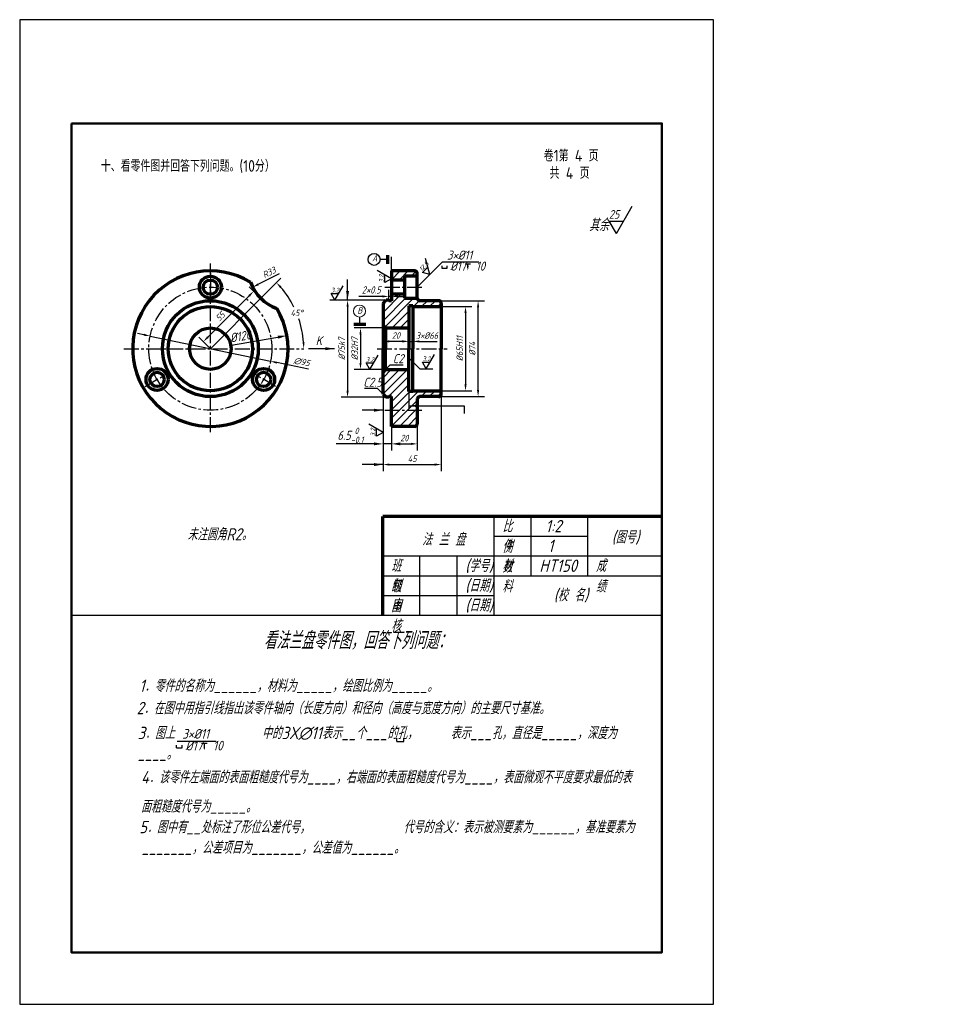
# Model space of a CAD drawing. Header units: millimetres. Extents: x 32 to 392, y -73 to 307.
import ezdxf

# ---------------------------------------------------------------- set-up
doc = ezdxf.new("R2010")
doc.units = ezdxf.units.MM
doc.header["$LTSCALE"] = 0.6
doc.linetypes.add('CENTER2', pattern=[28.575, 19.05, -3.175, 3.175, -3.175])
doc.layers.get('Defpoints').update_dxf_attribs({"lineweight": 25})
for name, color, linetype in [('剖面线层', 7, 'Continuous'), ('尺寸层', 221, 'Continuous'), ('符号层', 7, 'Continuous'), ('细实线', 7, 'Continuous'), ('细实线层', 7, 'Continuous')]:
    doc.layers.add(name, color=color, linetype=linetype)
for name, color, linetype, lineweight in [('图层8', 5, 'Continuous', 25), ('点画线层', 3, 'CENTER2', 25), ('粗实线', 210, 'Continuous', 50), ('粗实线层', 1, 'Continuous', 70)]:
    doc.layers.add(name, color=color, linetype=linetype, lineweight=lineweight)
doc.styles.add('工程字体', font='gbenor.shx', dxfattribs={"bigfont": 'gbcbig.shx'})
doc.styles.add('工程字体（斜）', font='gbeitc.shx', dxfattribs={"bigfont": 'gbcbig.shx'})
doc.styles.add('工程斜体', font='gbeitc.shx', dxfattribs={"bigfont": 'gbcbig.shx'})
doc.styles.add('样式 1', font='gbeitc.shx', dxfattribs={"height": 3.5})
doc.dimstyles.new('gb35比2', dxfattribs={"dimtxt": 2.5, "dimasz": 2.5, "dimexe": 2.5, "dimexo": 0, "dimgap": 1, "dimtad": 1, "dimlfac": 2, "dimdsep": 46, "dimtxsty": '工程字体（斜）', "dimcen": 0, "dimadec": 0, "dimazin": 0, "dimtfac": 1, "dimtmove": 0, "dimatfit": 3, "dimfxl": 0, "dimarcsym": 0})
doc.dimstyles.new('公差', dxfattribs={"dimtxt": 3.5, "dimasz": 3.5, "dimexe": 2.5, "dimexo": 0, "dimgap": 1, "dimtad": 1, "dimlfac": 2, "dimdsep": 46, "dimtxsty": '工程字体（斜）', "dimcen": 0, "dimadec": 0, "dimazin": 0, "dimtol": 1, "dimtp": 0.034, "dimtm": 0.023, "dimtfac": 0.7, "dimtmove": 0, "dimatfit": 3, "dimfxl": 0, "dimtolj": 1, "dimarcsym": 0})
doc.dimstyles.new('圆内直径', dxfattribs={"dimtxt": 3.5, "dimasz": 3.5, "dimexe": 2.5, "dimexo": 0, "dimgap": 1, "dimtad": 1, "dimtxsty": '样式 1', "dimcen": 0, "dimadec": 0, "dimazin": 0, "dimtfac": 1, "dimtmove": 1, "dimatfit": 3, "dimfxl": 0, "dimarcsym": 0})
doc.dimstyles.new('线性直径', dxfattribs={"dimtxt": 2.5, "dimasz": 2.5, "dimexe": 2.5, "dimexo": 0, "dimgap": 1, "dimtad": 1, "dimtxsty": '工程斜体', "dimcen": 0, "dimadec": 0, "dimazin": 0, "dimtfac": 1, "dimtmove": 0, "dimatfit": 3, "dimfxl": 0, "dimarcsym": 0})
doc.dimstyles.new('角度样式', dxfattribs={"dimtxt": 2.5, "dimasz": 2.5, "dimexe": 2.5, "dimexo": 0, "dimgap": 1, "dimtad": 1, "dimtih": 1, "dimtoh": 1, "dimdsep": 46, "dimtxsty": '工程字体（斜）', "dimcen": 0, "dimadec": 0, "dimazin": 0, "dimtfac": 1, "dimtmove": 0, "dimatfit": 3, "dimfxl": 0, "dimarcsym": 0})

# ---------------------------------------------------------------- blocks, each defined once
blk = doc.blocks.new('粗糙度符号1')
at = {"layer": '细实线层', "ltscale": 0.5}
for p, q in [((0, 0), (6.38, 11.05)), ((0, 0), (-2.92, 5.05)), ((-2.92, 5.05), (2.92, 5.05))]:
    blk.add_line(p, q, dxfattribs=at)
at = {"layer": '细实线层', "ltscale": 0.5, "style": '工程字体（斜）'}
blk.add_attdef('CCD', (-3, 6), '', height=3.5, dxfattribs=at)
blk = doc.blocks.new('*D27')
at = {"layer": 'Defpoints', "color": 0, "ltscale": 0.5}
for p in [(195.15, 195.92), (195.15, 163.42), (204.51, 163.42)]:
    blk.add_point(p, dxfattribs=at)
at = {"layer": '尺寸层', "color": 0, "lineweight": -2, "ltscale": 0.5}
for p, q in [((195.15, 195.92), (207.01, 195.92)), ((204.51, 193.42), (204.51, 165.92)), ((195.15, 163.42), (207.01, 163.42))]:
    blk.add_line(p, q, dxfattribs=at)
at = {"layer": '尺寸层', "color": 0, "ltscale": 0.5}
for points in [[(204.09, 193.42), (204.93, 193.42), (204.51, 195.92)], [(204.09, 165.92), (204.93, 165.92), (204.51, 163.42)]]:
    blk.add_solid(points, dxfattribs=at)
at = {"layer": '尺寸层', "color": 0, "ltscale": 0.5, "insert": (202.26, 179.67), "char_height": 2.5, "attachment_point": 5, "rotation": 90, "style": '工程斜体'}
blk.add_mtext('%%C65H11', dxfattribs=at)
blk = doc.blocks.new('*D28')
at = {"layer": 'Defpoints', "color": 0, "ltscale": 0.5}
for p in [(173.9, 198.42), (158.96, 160.92), (173.9, 160.92)]:
    blk.add_point(p, dxfattribs=at)
at = {"layer": '尺寸层', "color": 0, "lineweight": -2, "ltscale": 0.5}
for p, q in [((173.9, 198.42), (156.46, 198.42)), ((158.96, 195.92), (158.96, 163.42)), ((173.9, 160.92), (156.46, 160.92))]:
    blk.add_line(p, q, dxfattribs=at)
at = {"layer": '尺寸层', "color": 0, "ltscale": 0.5}
for points in [[(158.55, 195.92), (159.38, 195.92), (158.96, 198.42)], [(158.55, 163.42), (159.38, 163.42), (158.96, 160.92)]]:
    blk.add_solid(points, dxfattribs=at)
at = {"layer": '尺寸层', "color": 0, "ltscale": 0.5, "insert": (156.71, 179.67), "char_height": 2.5, "attachment_point": 5, "rotation": 90, "style": '工程斜体'}
blk.add_mtext('%%C75k7', dxfattribs=at)
blk = doc.blocks.new('*D29')
at = {"layer": 'Defpoints', "color": 0, "ltscale": 0.5}
for p in [(173.65, 187.67), (163.96, 171.67), (173.65, 171.67)]:
    blk.add_point(p, dxfattribs=at)
at = {"layer": '尺寸层', "color": 0, "lineweight": -2, "ltscale": 0.5}
for p, q in [((173.65, 187.67), (161.46, 187.67)), ((163.96, 185.17), (163.96, 174.17)), ((173.65, 171.67), (161.46, 171.67))]:
    blk.add_line(p, q, dxfattribs=at)
at = {"layer": '尺寸层', "color": 0, "ltscale": 0.5}
for points in [[(163.54, 185.17), (164.37, 185.17), (163.96, 187.67)], [(163.54, 174.17), (164.37, 174.17), (163.96, 171.67)]]:
    blk.add_solid(points, dxfattribs=at)
at = {"layer": '尺寸层', "color": 0, "ltscale": 0.5, "insert": (161.71, 179.67), "char_height": 2.5, "attachment_point": 5, "rotation": 90, "style": '工程斜体'}
blk.add_mtext('%%C32H7', dxfattribs=at)
blk = doc.blocks.new('*D30')
at = {"layer": 'Defpoints', "color": 0, "ltscale": 0.5}
for p in [(125.42, 199.12), (140.81, 189.01), (72.62, 179.67), (105.97, 179.67), (142.13, 179.67)]:
    blk.add_point(p, dxfattribs=at)
at = {"layer": '尺寸层', "color": 0, "lineweight": -2, "ltscale": 0.5}
blk.add_line((125.42, 199.12), (133.24, 206.95), dxfattribs=at)
for start, end in [(26.4271, 41.0283), (3.9717, 18.6815)]:
    blk.add_arc((105.97, 179.67), 36.07, start, end, dxfattribs=at)
at = {"layer": '尺寸层', "color": 0, "ltscale": 0.5}
for points in [[(132.88, 203.07), (133.49, 203.64), (131.48, 205.18)], [(142.37, 182.19), (141.54, 182.16), (142.04, 179.67)]]:
    blk.add_solid(points, dxfattribs=at)
at = {"layer": '尺寸层', "color": 0, "ltscale": 0.5, "insert": (139.3, 193.48), "char_height": 2.5, "attachment_point": 5, "style": '工程字体（斜）'}
blk.add_mtext('45°', dxfattribs=at)
blk = doc.blocks.new('*D31')
at = {"layer": 'Defpoints', "color": 0, "ltscale": 0.5}
for p in [(122.7, 201.83), (125.42, 199.12), (105.97, 179.67)]:
    blk.add_point(p, dxfattribs=at)
at = {"layer": '尺寸层', "color": 0, "lineweight": -2, "ltscale": 0.5}
for p, q in [((125.42, 199.12), (120.94, 203.6)), ((105.03, 184.15), (120.94, 200.06)), ((105.97, 179.67), (101.49, 184.15))]:
    blk.add_line(p, q, dxfattribs=at)
at = {"layer": '尺寸层', "color": 0, "ltscale": 0.5}
for points in [[(120.64, 200.36), (121.23, 199.77), (122.7, 201.83)], [(104.73, 184.45), (105.32, 183.86), (103.26, 182.38)]]:
    blk.add_solid(points, dxfattribs=at)
at = {"layer": '尺寸层', "color": 0, "ltscale": 0.5, "insert": (109.77, 192.08), "char_height": 2.5, "attachment_point": 5, "rotation": 45, "style": '工程字体（斜）'}
blk.add_mtext('55', dxfattribs=at)
blk = doc.blocks.new('*D32')
at = {"layer": 'Defpoints', "color": 0, "ltscale": 0.5}
for p in [(172.65, 162.17), (195.15, 162.17), (195.15, 134.96)]:
    blk.add_point(p, dxfattribs=at)
at = {"layer": '尺寸层', "color": 0, "lineweight": -2, "ltscale": 0.5}
for p, q in [((172.65, 162.17), (172.65, 132.46)), ((195.15, 162.17), (195.15, 132.46)), ((175.15, 134.96), (192.65, 134.96))]:
    blk.add_line(p, q, dxfattribs=at)
at = {"layer": '尺寸层', "color": 0, "ltscale": 0.5}
for points in [[(175.15, 135.37), (175.15, 134.54), (172.65, 134.96)], [(192.65, 135.37), (192.65, 134.54), (195.15, 134.96)]]:
    blk.add_solid(points, dxfattribs=at)
at = {"layer": '尺寸层', "color": 0, "ltscale": 0.5, "insert": (183.9, 137.21), "char_height": 2.5, "attachment_point": 5, "style": '工程字体（斜）'}
blk.add_mtext('45', dxfattribs=at)
blk = doc.blocks.new('*D33')
at = {"layer": 'Defpoints', "color": 0, "ltscale": 0.5}
for p in [(175.9, 149.67), (185.9, 149.67), (185.9, 142.94)]:
    blk.add_point(p, dxfattribs=at)
at = {"layer": '尺寸层', "color": 0, "lineweight": -2, "ltscale": 0.5}
for p, q in [((175.9, 149.67), (175.9, 140.44)), ((185.9, 149.67), (185.9, 140.44)), ((178.4, 142.94), (183.4, 142.94))]:
    blk.add_line(p, q, dxfattribs=at)
at = {"layer": '尺寸层', "color": 0, "ltscale": 0.5}
for points in [[(178.4, 143.36), (178.4, 142.52), (175.9, 142.94)], [(183.4, 143.36), (183.4, 142.52), (185.9, 142.94)]]:
    blk.add_solid(points, dxfattribs=at)
at = {"layer": '尺寸层', "color": 0, "ltscale": 0.5, "insert": (180.9, 145.19), "char_height": 2.5, "attachment_point": 5, "style": '工程字体（斜）'}
blk.add_mtext('20', dxfattribs=at)
blk = doc.blocks.new('*D25')
at = {"layer": 'Defpoints', "color": 0, "ltscale": 0.5}
for p in [(172.65, 149.67), (175.9, 149.67), (172.65, 142.94)]:
    blk.add_point(p, dxfattribs=at)
at = {"layer": '尺寸层', "color": 0, "lineweight": -2, "ltscale": 0.5}
for p, q in [((172.65, 149.67), (172.65, 140.44)), ((175.9, 149.67), (175.9, 140.44)), ((169.15, 142.94), (154.5, 142.94)), ((175.9, 142.94), (172.65, 142.94)), ((179.4, 142.94), (182.9, 142.94))]:
    blk.add_line(p, q, dxfattribs=at)
at = {"layer": '尺寸层', "color": 0, "ltscale": 0.5}
for points in [[(169.15, 143.52), (169.15, 142.36), (172.65, 142.94)], [(179.4, 143.52), (179.4, 142.36), (175.9, 142.94)]]:
    blk.add_solid(points, dxfattribs=at)
at = {"layer": '尺寸层', "color": 0, "ltscale": 0.5, "insert": (160.07, 146.24), "char_height": 3.5, "attachment_point": 5, "style": '工程字体（斜）'}
blk.add_mtext('\\A1;6.5{\\H2.450000;\\S 0^ -0.1;}', dxfattribs=at)
blk = doc.blocks.new('*D34')
at = {"layer": 'Defpoints', "color": 0, "ltscale": 0.5}
for p in [(137.08, 210.78), (122.32, 203.41)]:
    blk.add_point(p, dxfattribs=at)
at = {"layer": '尺寸层', "color": 0, "lineweight": -2, "ltscale": 0.5}
blk.add_line((132.5, 208.5), (124.56, 204.53), dxfattribs=at)
at = {"layer": '尺寸层', "color": 0, "ltscale": 0.5}
blk.add_solid([(124.37, 204.9), (124.74, 204.16), (122.32, 203.41)], dxfattribs=at)
at = {"layer": '尺寸层', "color": 0, "ltscale": 0.5, "insert": (128.64, 209.08), "char_height": 2.5, "attachment_point": 5, "rotation": 26.5361, "style": '工程字体（斜）'}
blk.add_mtext('R33', dxfattribs=at)
blk = doc.blocks.new('*D35')
at = {"layer": 'Defpoints', "color": 0, "ltscale": 0.5}
for p in [(82.72, 184.54), (129.22, 174.8)]:
    blk.add_point(p, dxfattribs=at)
at = {"layer": '尺寸层', "color": 0, "lineweight": -2, "ltscale": 0.5}
for p, q in [((80.28, 185.05), (77.83, 185.57)), ((82.72, 184.54), (129.22, 174.8)), ((143.91, 171.72), (131.66, 174.29))]:
    blk.add_line(p, q, dxfattribs=at)
at = {"layer": '尺寸层', "color": 0, "ltscale": 0.5}
for points in [[(80.36, 185.46), (80.19, 184.65), (82.72, 184.54)], [(131.75, 174.7), (131.58, 173.88), (129.22, 174.8)]]:
    blk.add_solid(points, dxfattribs=at)
at = {"layer": '尺寸层', "color": 0, "ltscale": 0.5, "insert": (141.25, 174.58), "char_height": 2.5, "attachment_point": 5, "rotation": 348.1701, "style": '工程字体（斜）'}
blk.add_mtext('∅95', dxfattribs=at)
blk = doc.blocks.new('*D36')
at = {"layer": 'Defpoints', "color": 0}
for p in [(135.54, 184.71), (76.4, 174.63)]:
    blk.add_point(p, dxfattribs=at)
at = {"layer": '尺寸层', "color": 0, "lineweight": -2}
blk.add_line((113.37, 180.93), (132.09, 184.13), dxfattribs=at)
at = {"layer": '尺寸层', "color": 0}
blk.add_solid([(131.99, 184.7), (132.19, 183.55), (135.54, 184.71)], dxfattribs=at)
at = {"layer": '尺寸层', "color": 0, "insert": (117.56, 184.44), "char_height": 3.5, "attachment_point": 5, "rotation": 9.6734, "style": '样式 1'}
blk.add_mtext('%%c120', dxfattribs=at)
blk = doc.blocks.new('*D26')
at = {"layer": 'Defpoints', "color": 0}
for p in [(172.65, 182.49), (172.65, 182.49), (182.65, 182.49)]:
    blk.add_point(p, dxfattribs=at)
at = {"layer": '尺寸层', "color": 0, "lineweight": -2}
for p, q in [((172.65, 182.49), (172.65, 184.99)), ((180.15, 182.49), (175.15, 182.49)), ((182.65, 182.49), (182.65, 184.99))]:
    blk.add_line(p, q, dxfattribs=at)
at = {"layer": '尺寸层', "color": 0}
for points in [[(175.15, 182.9), (175.15, 182.07), (172.65, 182.49)], [(180.15, 182.9), (180.15, 182.07), (182.65, 182.49)]]:
    blk.add_solid(points, dxfattribs=at)
at = {"layer": '尺寸层', "color": 0, "insert": (177.65, 184.74), "char_height": 2.5, "attachment_point": 5, "style": '工程字体（斜）'}
blk.add_mtext('20', dxfattribs=at)
blk = doc.blocks.new('*D37')
at = {"layer": 'Defpoints', "color": 0}
for p in [(194.15, 198.17), (209.37, 198.17), (194.15, 161.17)]:
    blk.add_point(p, dxfattribs=at)
at = {"layer": '剖面线层', "color": 0, "lineweight": -2}
for p, q in [((194.15, 198.17), (211.87, 198.17)), ((209.37, 163.67), (209.37, 195.67)), ((194.15, 161.17), (211.87, 161.17))]:
    blk.add_line(p, q, dxfattribs=at)
at = {"layer": '剖面线层', "color": 0}
for points in [[(208.95, 195.67), (209.78, 195.67), (209.37, 198.17)], [(208.95, 163.67), (209.78, 163.67), (209.37, 161.17)]]:
    blk.add_solid(points, dxfattribs=at)
at = {"layer": '剖面线层', "color": 0, "insert": (207.12, 179.67), "char_height": 2.5, "attachment_point": 5, "rotation": 90, "style": '工程斜体'}
blk.add_mtext('%%c74', dxfattribs=at)

msp = doc.modelspace()

# ---------------------------------------------------------------- hatches: boundary and pattern name
at = {"layer": '剖面线层'}
h = msp.add_hatch(dxfattribs=at)
h.set_pattern_fill('ANSI31', scale=0.7, style=0)
h.set_pattern_definition([(45, (-8.6779, 178.8812), (-1.571545, 1.571545), [])])
h.paths.add_polyline_path([(185.9, 208.6722, 0.41421356), (184.9, 209.6722), (175.9, 209.6722), (175.9, 206.1722), (180.9, 206.1722), (180.9, 207.6722), (185.9, 207.6722)])
h.paths.add_polyline_path([(182.65, 196.1722), (184.15, 196.1722), (184.15, 195.9222), (195.15, 195.9222), (195.15, 197.1722, 0.41421356), (194.15, 198.1722), (186.9, 198.1722, -0.41421356), (185.9, 199.1722), (180.9, 199.1722), (180.9, 200.6722), (175.9, 200.6722), (175.9, 198.1722), (174.9, 198.1722), (174.9, 198.4222), (173.9, 198.4222), (172.65, 197.1722), (172.65, 188.6722), (173.65, 187.6722), (182.65, 187.6722)])
h.paths.add_polyline_path([(182.65, 171.6722), (173.65, 171.6722), (172.65, 170.6722), (172.65, 162.1722), (173.9, 160.9222), (174.9, 160.9222), (174.9, 161.1722), (175.9, 161.1722), (175.9, 155.9222), (185.9, 155.9222), (185.9, 160.1722, -0.41421356), (186.9, 161.1722), (194.15, 161.1722, 0.41421356), (195.15, 162.1722), (195.15, 163.4222), (184.15, 163.4222), (184.15, 163.1722), (182.65, 163.1722)])
h.paths.add_polyline_path([(185.9, 155.9222), (175.9, 155.9222), (175.9, 149.6722), (184.9, 149.6722, 0.41421356), (185.9, 150.6722)])

# ---------------------------------------------------------------- linework, layer by layer
at = {"color": 7}
msp.add_lwpolyline([(32.3402, 306.6438), (32.3402, -73.3562), (300.3402, -73.3562), (300.3402, 306.6438)], close=True, dxfattribs=at)
at = {"layer": '剖面线层'}
msp.add_line((163.7466, 189.0282), (163.7466, 191.9034), dxfattribs=at)
at = {"layer": '剖面线层', "color": 7, "ltscale": 0.5}
for p, q in [((251.7038, 107.2072), (215.5703, 107.2072)), ((280.3402, 99.5708), (172.6157, 99.5708)), ((280.3402, 91.9345), (172.6157, 91.9345)), ((215.5703, 84.2981), (172.6157, 84.2981)), ((280.3402, 76.6617), (52.3402, 76.6617))]:
    msp.add_line(p, q, dxfattribs=at)
at = {"layer": '尺寸层', "color": 7, "ltscale": 0.5}
for p, q in [((175.9, 209.6722), (175.9, 215.0786)), ((185.9, 203.4222), (195.608, 213.1303)), ((195.608, 213.1303), (209.6551, 213.1303)), ((195.3791, 211.6996), (195.3791, 210.6996)), ((195.3791, 210.6996), (197.3791, 210.6996)), ((197.3791, 210.6996), (197.3791, 211.6996)), ((206.4258, 212.2479), (204.4258, 212.2479)), ((174.9, 198.4222), (174.9, 202.3449)), ((175.9, 198.1722), (175.9, 202.3449)), ((105.9696, 179.6722), (125.415, 199.1177)), ((105.9696, 179.6722), (125.415, 199.1177)), ((156.465, 198.4222), (152.0991, 198.4222)), ((172.4, 199.8449), (163.2495, 199.8449)), ((175.9, 199.8449), (174.9, 199.8449)), ((178.4, 199.8449), (180.9, 199.8449)), ((179.9969, 182.4854), (177.4969, 182.4854)), ((182.4969, 182.4854), (182.4969, 184.9854)), ((182.4969, 182.4854), (184.15, 182.4854)), ((184.15, 183.4038), (184.15, 179.9854)), ((186.65, 182.4854), (193.5315, 182.4854)), ((182.65, 176.1516), (186.8796, 171.9219)), ((173.65, 171.6722), (175.4171, 173.4394)), ((175.4171, 173.4394), (180.4171, 173.4394)), ((186.8796, 171.9219), (191.8796, 171.9219)), ((170.4894, 164.3329), (165.4894, 164.3329)), ((172.65, 162.1722), (170.4894, 164.3329)), ((182.65, 163.1722), (182.65, 156.6276)), ((92.9375, 25.5809), (92.9375, 26.65)), ((93.1823, 28.1795), (108.1999, 28.1795)), ((95.0757, 25.5809), (95.0757, 26.65)), ((104.7475, 27.2361), (102.6093, 27.2361)), ((177.9875, 28.0187), (177.9875, 29.3551)), ((177.9875, 28.0187), (180.6603, 28.0187)), ((180.6603, 28.0187), (180.6603, 29.3551)), ((92.9375, 25.5809), (95.0757, 25.5809))]:
    msp.add_line(p, q, dxfattribs=at)
for points in [[(205.4258, 210.7641), (205.4258, 212.2479)], [(103.6784, 25.3444), (103.6784, 27.2361)]]:
    msp.add_lwpolyline(points, dxfattribs=at)
for points in [[(205.7591, 211.7641), (205.4258, 209.7641), (205.0925, 211.7641)], [(172.4, 200.2616), (172.4, 199.4283), (174.9, 199.8449)], [(178.4, 200.2616), (178.4, 199.4283), (175.9, 199.8449)], [(179.9969, 182.9021), (179.9969, 182.0687), (182.4969, 182.4854)], [(186.65, 182.9021), (186.65, 182.0687), (184.15, 182.4854)], [(103.9329, 26.108), (103.6784, 24.5808), (103.4238, 26.108)]]:
    msp.add_solid(points, dxfattribs=at)
at = {"layer": '点画线层', "color": 7, "ltscale": 0.5}
for p, q in [((105.9696, 147.4648), (105.9696, 212.572)), ((105.9696, 208.7807), (105.9696, 198.3652)), ((105.9696, 208.7807), (105.9696, 198.3652)), ((173.3897, 203.4222), (188.5702, 203.4222)), ((173.3897, 203.4222), (188.5702, 203.4222)), ((72.621, 179.6722), (142.1273, 179.6722)), ((170.4034, 179.6722), (197.4056, 179.6722)), ((80.761, 165.118), (89.781, 170.3258)), ((80.761, 165.118), (89.781, 170.3258)), ((131.1782, 165.118), (122.1582, 170.3258)), ((131.1782, 165.118), (122.1582, 170.3258)), ((173.3897, 155.9222), (188.5702, 155.9222)), ((173.3897, 155.9222), (188.5702, 155.9222))]:
    msp.add_line(p, q, dxfattribs=at)
msp.add_circle((105.9696, 179.6722), 23.75, dxfattribs=at)
at = {"layer": '符号层', "lineweight": 25}
for p, q in [((174.3919, 214.1313), (171.4898, 214.1313)), ((174.3919, 215.7813), (174.3919, 214.1313)), ((166.0566, 189.0282), (163.7466, 189.0282))]:
    msp.add_line(p, q, dxfattribs=at)
at = {"layer": '符号层', "lineweight": 70}
for p, q in [((174.3919, 215.7813), (174.3919, 212.4813)), ((166.0566, 189.0282), (161.4366, 189.0282))]:
    msp.add_line(p, q, dxfattribs=at)
at = {"layer": '符号层', "lineweight": 25}
msp.add_circle((169.1798, 214.1313), 2.31, dxfattribs=at)
at = {"layer": '粗实线', "color": 7}
msp.add_lwpolyline([(52.3402, 266.6438), (52.3402, -53.3562), (280.3402, -53.3562), (280.3402, 266.6438)], close=True, dxfattribs=at)
at = {"layer": '粗实线层', "color": 7, "ltscale": 0.5}
for p, q in [((184.9, 209.6722), (175.9, 209.6722)), ((175.9, 209.6722), (175.9, 198.1722)), ((180.9, 206.1722), (175.9, 206.1722)), ((185.9, 207.6722), (180.9, 207.6722)), ((180.9, 207.6722), (180.9, 199.1722)), ((185.9, 199.1722), (185.9, 208.6722)), ((172.65, 197.1722), (173.9, 198.4222)), ((174.9, 198.4222), (173.9, 198.4222)), ((174.9, 198.1722), (174.9, 198.4222)), ((174.9, 198.1722), (174.9, 198.4222)), ((175.9, 198.1722), (174.9, 198.1722)), ((180.9, 200.6722), (175.9, 200.6722)), ((180.9, 199.1722), (185.9, 199.1722)), ((194.15, 198.1722), (186.9, 198.1722)), ((172.65, 197.1722), (172.65, 179.6722)), ((184.15, 196.1722), (182.65, 196.1722)), ((182.65, 196.1722), (182.65, 179.6722)), ((184.15, 196.1722), (182.65, 196.1722)), ((184.15, 196.1722), (184.15, 179.6722)), ((184.15, 195.9222), (195.15, 195.9222)), ((195.15, 197.1722), (195.15, 179.6722)), ((173.65, 187.6722), (172.65, 188.6722)), ((173.65, 187.6722), (182.65, 187.6722)), ((173.65, 187.6722), (173.65, 179.6722)), ((172.65, 162.1722), (172.65, 179.6722)), ((173.65, 171.6722), (173.65, 179.6722)), ((182.65, 163.1722), (182.65, 179.6722)), ((184.15, 163.1722), (184.15, 179.6722)), ((195.15, 162.1722), (195.15, 179.6722)), ((173.65, 171.6722), (172.65, 170.6722)), ((173.65, 171.6722), (182.65, 171.6722)), ((184.15, 163.4222), (195.15, 163.4222)), ((172.65, 162.1722), (173.9, 160.9222)), ((174.9, 160.9222), (173.9, 160.9222)), ((175.9, 161.1722), (174.9, 161.1722)), ((174.9, 161.1722), (174.9, 160.9222)), ((174.9, 161.1722), (174.9, 160.9222)), ((175.9, 149.6722), (175.9, 161.1722)), ((184.15, 163.1722), (182.65, 163.1722)), ((184.15, 163.1722), (182.65, 163.1722)), ((185.9, 160.1722), (185.9, 150.6722)), ((194.15, 161.1722), (186.9, 161.1722)), ((184.9, 149.6722), (175.9, 149.6722)), ((172.6157, 76.6617), (172.6157, 114.8436)), ((280.3402, 114.8436), (172.6157, 114.8436))]:
    msp.add_line(p, q, dxfattribs=at)
for centre, radius in [((105.9696, 203.4222), 4.25), ((105.9696, 203.4222), 4.25), ((105.9696, 203.4222), 2.75), ((105.9696, 203.4222), 2.75), ((105.9696, 179.6722), 18.5), ((105.9696, 179.6722), 16.25), ((105.9696, 179.6722), 8), ((105.9696, 179.6722), 8), ((85.4015, 167.7972), 4.25), ((85.4015, 167.7972), 4.25), ((126.5377, 167.7972), 4.25), ((85.4015, 167.7972), 2.75), ((126.5377, 167.7972), 2.75)]:
    msp.add_circle(centre, radius, dxfattribs=at)
for centre, radius, start, end in [((105.9696, 179.6722), 30, 58.804048, 31.195952), ((184.9, 208.6722), 1, 0, 90), ((137.0823, 210.7849), 16.5, 199.289644, 250.710356), ((137.0823, 210.7849), 16.5, 199.289644, 250.710356), ((186.9, 199.1722), 1, 180, 270), ((194.15, 197.1722), 1, 0, 90), ((186.9, 160.1722), 1, 90, 180), ((194.15, 162.1722), 1, 270, 0), ((184.9, 150.6722), 1, 270, 0)]:
    msp.add_arc(centre, radius, start, end, dxfattribs=at)
at = {"layer": '细实线层', "color": 7, "ltscale": 0.5}
for p, q in [((215.5703, 76.6617), (215.5703, 114.8436)), ((229.8885, 91.9345), (229.8885, 114.8436)), ((251.7038, 91.9345), (251.7038, 114.8436)), ((186.9339, 76.6617), (186.9339, 99.5708)), ((201.2521, 76.6617), (201.2521, 99.5708))]:
    msp.add_line(p, q, dxfattribs=at)
at = {"layer": '细实线层', "lineweight": 20}
msp.add_circle((163.5713, 194.2067), 2.31, dxfattribs=at)

# ---------------------------------------------------------------- block references
at = {"layer": '剖面线层', "color": 7, "ltscale": 0.5, "xscale": 0.9545454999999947, "yscale": 0.9545454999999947, "zscale": 0.9545455}
msp.add_blockref('粗糙度符号1', (262.7546, 224.11), dxfattribs=at).add_auto_attribs({'CCD': '25'})
at = {"layer": '尺寸层', "color": 7, "ltscale": 0.5, "yscale": 0.5, "zscale": 0.5}
for p, xscale, rotation, values in [((190.754, 208.2763), 0.4999999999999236, 45, {'CCD': '12.5'}), ((175.9, 206.646), 0.5, 90, {'CCD': '3.2 '}), ((172.65, 147.3151), 0.5, 90, {'CCD': '3.2 '})]:
    msp.add_blockref('粗糙度符号1', p, dxfattribs=dict(at, xscale=xscale, rotation=rotation)).add_auto_attribs(values)
at = {"layer": '尺寸层', "color": 7, "ltscale": 0.5, "xscale": 0.5, "yscale": 0.5, "zscale": 0.5}
for p in [(154.0893, 198.4222), (167.5533, 171.6722), (189.3796, 171.9219)]:
    msp.add_blockref('粗糙度符号1', p, dxfattribs=at).add_auto_attribs({'CCD': '3.2 '})

# ---------------------------------------------------------------- texts
at = {"layer": '图层8', "color": 7, "style": '工程字体'}
msp.add_text('十、看零件图并回答下列问题。(10分）', height=4.5, dxfattribs=at).set_placement((63.6721, 247.9598))
at = {"layer": '尺寸层', "color": 7, "ltscale": 0.5, "attachment_point": 1, "style": '工程斜体'}
for insert, char_height, width in [((197.4001, 217.5396), 3.5, 18.63976), ((95.0982, 32.8935), 3.74182, 13.904435)]:
    msp.add_mtext('3×%%C11', dxfattribs=dict(at, insert=insert, char_height=char_height, width=width))
at = {"layer": '尺寸层', "color": 7, "attachment_point": 1, "style": '工程斜体'}
for s, insert, char_height, width in [('%%C17  10', (198.564, 213.2855), 3.5, 16.755394), ('K', (146.6524, 184.5308), 3.5, 6.61506), ('C2', (176.4395, 177.5762), 3.5, 6.61506), ('C2.5', (165.0254, 168.4697), 3.5, 6.61506), ('未注圆角R2。', (97.142, 110.3844), 4.67727, 36.81307), ('%%C17  10', (96.3425, 28.3455), 3.74182, 16.101658)]:
    msp.add_mtext(s, dxfattribs=dict(at, insert=insert, char_height=char_height, width=width))
at = {"layer": '尺寸层', "color": 7, "ltscale": 0.5, "attachment_point": 5}
for s, insert, char_height, style in [('2×0.5', (168.1154, 202.353), 2.8, '工程字体（斜）'), ('3×%%C66', (189.6126, 184.7354), 2.5, '工程斜体')]:
    msp.add_mtext(s, dxfattribs=dict(at, insert=insert, char_height=char_height, style=style))
at = {"layer": '符号层', "lineweight": 25, "style": '工程字体（斜）'}
msp.add_attdef('A', (168.4225, 213.3621), 'A', height=2.45, dxfattribs=at)
at = {"layer": '细实线', "color": 7, "style": '工程字体'}
for s, p in [('卷1第 4 页', (234.7255, 251.9303)), ('共 4 页', (236.9895, 245.2098))]:
    msp.add_text(s, height=4.5, dxfattribs=at).set_placement(p)
at = {"layer": '细实线层', "color": 7, "style": '工程斜体'}
for s, height, p in [('  看法兰盘零件图，回答下列问题：', 6.681819, (119.2974, 63.73)), ('1．零件的名称为______，材料为_____，绘图比例为_____。', 4.772728, (78.5303, 47.1845)), ('2．在图中用指引线指出该零件轴向（长度方向）和径向（高度与宽度方向）的主要尺寸基准。', 4.772728, (77.497, 38.5942)), ('3．图上             中的3X∅11表示__个___的孔，     表示___孔，直径是_____，深度为', 4.772728, (77.8826, 28.983)), ('____。', 4.77273, (77.9821, 21.0284)), ('4．该零件左端面的表面粗糙度代号为____，右端面的表面粗糙度代号为____，表面微观不平度要求最低的表', 4.772728, (79.2263, 11.9183)), ('面粗糙度代号为_____。', 4.772728, (79.1562, 0.6271)), ('5．图中有__处标注了形位公差代号，              代号的含义：表示被测要素为______，基准要素为', 4.772728, (78.5303, -7.3275)), ('_______，公差项目为_______，公差值为______。', 4.772728, (79.5246, -15.282))]:
    msp.add_text(s, height=height, dxfattribs=at).set_placement(p)
at = {"layer": '细实线层', "color": 7, "attachment_point": 1, "style": '工程斜体'}
for s, insert, char_height, width in [('其余', (252.1939, 229.8092), 4.77273, 9.628213), ('比例', (218.7195, 113.5772), 4.77273, 6.699277), ('1:2', (235.4342, 113.5772), 4.77273, 6.699277), ('法 兰 盘', (187.7026, 108.4448), 4.77273, 18.537811), ('件数', (218.7195, 105.9408), 4.77273, 6.699277), ('(图号)', (260.952, 109.2932), 4.77273, 11.649337), ('1', (236.356, 105.9408), 4.7727, 6.699277), ('班级', (175.7649, 98.3044), 4.77273, 6.699277), ('(学号)', (204.4013, 98.3044), 4.77273, 10.762794), ('材料', (218.7195, 98.3044), 4.77273, 6.699277), ('成绩', (254.853, 98.3044), 4.77273, 6.699277), ('HT150', (233.0376, 98.3044), 4.77273, 22.662798), ('制图', (175.7649, 90.6681), 4.77273, 6.699277), ('(日期)', (204.4013, 90.6681), 4.77273, 11.033694), ('(校 名)', (238.6038, 86.9885), 4.77273, 17.766673), ('审核', (175.7649, 83.0317), 4.77273, 6.699277), ('(日期)', (204.4013, 83.0317), 4.77273, 11.169027)]:
    msp.add_mtext(s, dxfattribs=dict(at, insert=insert, char_height=char_height, width=width))
at = {"layer": '细实线层', "ltscale": 0.5, "style": '工程字体（斜）'}
msp.add_attdef('B', (162.7382, 193.2134), 'A', height=2.45, dxfattribs=at)

# ---------------------------------------------------------------- dimensions: what is measured, and where the dimension line sits
at = {"layer": '剖面线层'}
dim = msp.add_linear_dim(base=(209.3661, 198.1722), p1=(194.15, 161.1722), p2=(194.15, 198.1722), angle=90, text='%%c74', dimstyle='线性直径', override={"dimpost": '%%c<>'}, dxfattribs=at)
dim.commit()
dim.dimension.update_dxf_attribs({"geometry": '*D37', "text_midpoint": (207.1161, 179.6722)})
at = {"layer": '尺寸层', "color": 7, "ltscale": 0.5}
dim = msp.add_radius_dim(center=(137.0823, 210.7849), mpoint=(122.3205, 203.4134), dimstyle='gb35比2', dxfattribs=at)
dim.commit()
dim.dimension.update_dxf_attribs({"geometry": '*D34', "text_midpoint": (129.6455, 207.0712), "dimtype": 164})
dim = msp.add_angular_dim_2l(base=(140.8123, 189.0083), line1=((72.621, 179.6722), (142.1273, 179.6722)), line2=((105.9696, 179.6722), (125.415, 199.1177)), dimstyle='角度样式', dxfattribs=at)
dim.commit()
dim.dimension.update_dxf_attribs({"geometry": '*D30', "text_midpoint": (139.2956, 193.4763)})
dim = msp.add_linear_dim(base=(122.7041, 201.8287), p1=(105.9696, 179.6722), p2=(125.415, 199.1177), angle=45, dimstyle='gb35比2', dxfattribs=at)
dim.commit()
dim.dimension.update_dxf_attribs({"geometry": '*D31', "text_midpoint": (111.3636, 190.4882), "dimtype": 161})
for base, p1, p2, text, picture, middle in [((158.965, 160.9222), (173.9, 198.4222), (173.9, 160.9222), '%%C75k7', '*D28', (156.715, 179.6722)), ((204.5093, 163.4222), (195.15, 195.9222), (195.15, 163.4222), '%%C65H11', '*D27', (202.2593, 179.6722)), ((163.9566, 171.6722), (173.65, 187.6722), (173.65, 171.6722), '%%C32H7', '*D29', (161.7066, 179.6722))]:
    dim = msp.add_linear_dim(base=base, p1=p1, p2=p2, angle=90, text=text, dimstyle='线性直径', override={"dimpost": '%%c<>'}, dxfattribs=at)
    dim.commit()
    dim.dimension.update_dxf_attribs({"geometry": picture, "text_midpoint": middle})
at = {"layer": '尺寸层', "color": 7}
dim = msp.add_diameter_dim_2p(p1=(76.3961, 174.6313), p2=(135.543, 184.7132), text='%%c120', dimstyle='圆内直径', dxfattribs=at)
dim.commit()
dim.dimension.update_dxf_attribs({"geometry": '*D36', "text_midpoint": (118.0233, 181.7268), "dimtype": 163})
dim = msp.add_linear_dim(base=(172.65, 182.4854), p1=(182.65, 182.4854), p2=(172.65, 182.4854), dimstyle='gb35比2', dxfattribs=at)
dim.commit()
dim.dimension.update_dxf_attribs({"geometry": '*D26', "text_midpoint": (177.65, 184.7354)})
at = {"layer": '尺寸层', "color": 7, "ltscale": 0.5}
dim = msp.add_diameter_dim_2p(p1=(82.724, 184.5411), p2=(129.2152, 174.8033), dimstyle='gb35比2', dxfattribs=at)
dim.commit()
dim.dimension.update_dxf_attribs({"geometry": '*D35', "text_midpoint": (140.7932, 172.3783), "dimtype": 163})
for base, p1, p2, picture, middle in [((195.15, 134.958), (172.65, 162.1722), (195.15, 162.1722), '*D32', (183.9, 137.208)), ((185.9, 142.9408), (175.9, 149.6722), (185.9, 149.6722), '*D33', (180.9, 145.1908))]:
    dim = msp.add_linear_dim(base=base, p1=p1, p2=p2, dimstyle='gb35比2', dxfattribs=at)
    dim.commit()
    dim.dimension.update_dxf_attribs({"geometry": picture, "text_midpoint": middle})
dim = msp.add_linear_dim(base=(172.65, 142.9408), p1=(175.9, 149.6722), p2=(172.65, 149.6722), dimstyle='公差', override={"dimgap": 1, "dimtol": 1, "dimlim": 0, "dimtp": 0, "dimtm": 0.1}, dxfattribs=at)
dim.commit()
dim.dimension.update_dxf_attribs({"geometry": '*D25', "text_midpoint": (160.0745, 146.2377)})

# ---------------------------------------------------------------- leaders
for points in [[(158.965, 198.4222), (158.965, 206.4222)], [(153.9277, 179.6722), (143.9277, 179.6722)], [(172.65, 155.9222), (164.65, 155.9222)], [(182.65, 157.6113), (203.9787, 157.6113), (203.9787, 154.6113)], [(172.65, 134.958), (164.65, 134.958)]]:
    msp.add_leader(points, dimstyle='公差', override={"dimgap": 1, "dimtad": 0}, dxfattribs=at)

doc.saveas('drawing.dxf')
